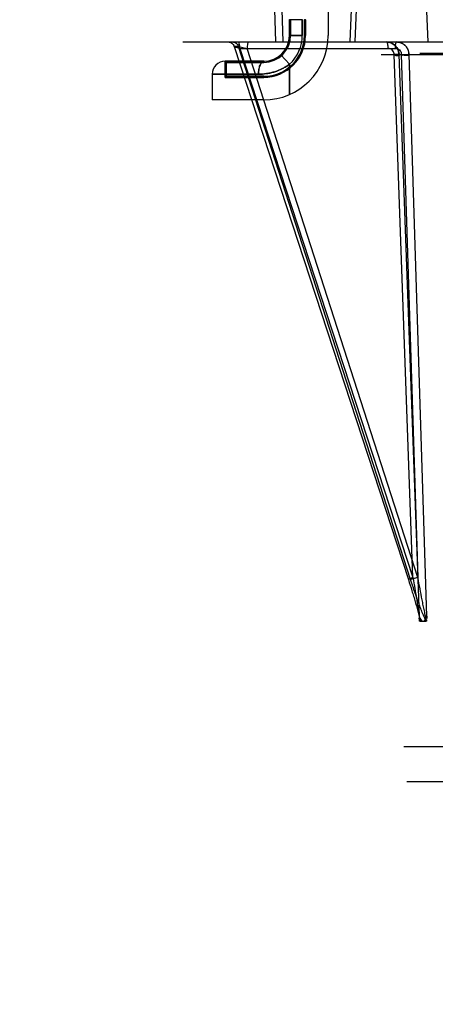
# Model space of a CAD drawing. Header units: millimetres. Extents: x 0 to 297, y 0 to 210.
# Tile 167 of 256: x 55.728 to 55.954, y 159.452 to 159.988. Entities that reach past the tile are written whole.
import ezdxf

# ---------------------------------------------------------------- set-up
doc = ezdxf.new("R2010")
doc.units = ezdxf.units.MM
doc.header["$LTSCALE"] = 16.335
doc.layers.get('0').update_dxf_attribs({"linetype": 'CONTINUOUS'})
for name, color, linetype in [('AXES_REF', 7, 'CONTINUOUS'), ('INTFCLR_1', 7, 'CONTINUOUS'), ('INTFCLR_144815', 7, 'CONTINUOUS'), ('INTFCLR_72935', 7, 'CONTINUOUS')]:
    doc.layers.add(name, color=color, linetype=linetype)

msp = doc.modelspace()

# ---------------------------------------------------------------- linework, layer by layer
at = {"color": 7, "linetype": 'Continuous'}
for radius in [6.78708, 6.7865, 6.74304]:
    msp.add_circle((57.46373, 154.71146), radius, dxfattribs=at)
msp.add_arc((57.46373, 154.71146), 6.72, 278.277129, 261.722871, dxfattribs=at)
at = {"layer": 'AXES_REF', "color": 9, "linetype": 'Continuous'}
msp.add_circle((57.46373, 154.71146), 6.19116, dxfattribs=at)
at = {"layer": 'INTFCLR_1', "color": 6, "linetype": 'Continuous'}
for p, q in [((55.89553, 160.00346), (55.89553, 159.97896)), ((55.87515, 159.98758), (55.87515, 159.97896)), ((55.88267, 159.97896), (55.88267, 159.98758)), ((55.88328, 159.98758), (55.88328, 159.97896)), ((55.83953, 159.96496), (55.83953, 159.95621)), ((55.83953, 159.96496), (55.84015, 159.96435)), ((55.84015, 159.95683), (55.84015, 159.96435)), ((55.86053, 159.96435), (55.84015, 159.96435)), ((55.83953, 159.95621), (55.84015, 159.95683)), ((55.86053, 159.95621), (55.83953, 159.95621)), ((55.84015, 159.95683), (55.86053, 159.95683)), ((55.86053, 159.94396), (55.83253, 159.94396))]:
    msp.add_line(p, q, dxfattribs=at)
at = {"layer": 'INTFCLR_1', "color": 9, "linetype": 'Continuous'}
for p, q in [((55.87453, 159.98758), (55.87453, 159.97896)), ((55.88153, 159.98758), (55.87453, 159.98758)), ((55.88153, 159.97896), (55.88153, 159.98758)), ((55.88328, 159.98758), (55.88267, 159.98758)), ((55.88153, 159.97896), (55.87453, 159.97896)), ((55.88328, 159.97896), (55.88267, 159.97896)), ((55.83953, 159.96496), (55.86053, 159.96496)), ((55.86053, 159.96435), (55.86053, 159.96496)), ((55.86987, 159.96853), (55.87453, 159.96331)), ((55.87453, 159.96331), (55.87453, 159.94689)), ((55.83253, 159.95796), (55.83253, 159.94396)), ((55.83253, 159.95796), (55.85773, 159.95796)), ((55.86053, 159.95683), (55.86053, 159.95621))]:
    msp.add_line(p, q, dxfattribs=at)
at = {"layer": 'INTFCLR_1', "color": 6, "linetype": 'Continuous'}
for radius, end in [(0.035, 360), (0.02275, 0), (0.02214, 0), (0.01461, 0)]:
    msp.add_arc((55.86053, 159.97896), radius, 270, end, dxfattribs=at)
at = {"layer": 'INTFCLR_1', "color": 9, "linetype": 'Continuous'}
for centre, radius, start, end in [((55.86053, 159.97896), 0.014, 270, 360), ((55.86053, 159.97896), 0.021, 311.8103, 0), ((55.83953, 159.95796), 0.007, 90, 180)]:
    msp.add_arc(centre, radius, start, end, dxfattribs=at)
for points, knots in [([(55.85773, 159.95796), (55.85773, 159.95883), (55.85788, 159.96054), (55.85841, 159.96295), (55.85958, 159.96496), (55.86053, 159.96496)], [0, 0, 0, 0, 0.327607, 0.638667, 1, 1, 1, 1]), ([(55.87453, 159.96331), (55.87394, 159.96287), (55.87271, 159.96204), (55.8701, 159.96058), (55.86728, 159.95946), (55.86436, 159.95867), (55.86143, 159.95813), (55.8592, 159.95797), (55.85773, 159.95796)], [0, 0, 0, 0, 0.123084, 0.248729, 0.500796, 0.628221, 0.754143, 1, 1, 1, 1])]:
    msp.add_open_spline(points, degree=3, knots=knots, dxfattribs=at)
at = {"layer": 'INTFCLR_144815', "color": 9, "linetype": 'Continuous'}
for p, q in [((55.86644, 159.99309), (55.86693, 159.97546)), ((55.87103, 159.97546), (55.87054, 159.99309)), ((55.90811, 159.99309), (55.90739, 159.97546)), ((55.81652, 159.97546), (56.97113, 159.97546)), ((55.84437, 159.97305), (55.84443, 159.97307)), ((55.84445, 159.97307), (55.93919, 159.68311)), ((55.8468, 159.97307), (55.84445, 159.97307)), ((55.94041, 159.68311), (55.8468, 159.97307)), ((55.84682, 159.97307), (55.85152, 159.972)), ((55.8476, 159.972), (55.94164, 159.68419)), ((55.8476, 159.972), (55.93196, 159.972)), ((55.94443, 159.68419), (55.85152, 159.972)), ((55.92449, 159.96871), (56.04397, 159.96871)), ((55.94164, 159.68419), (55.93145, 159.96862)), ((55.93409, 159.96871), (55.94503, 159.66322)), ((55.93536, 159.96862), (55.94443, 159.68419)), ((55.94928, 159.66322), (55.93954, 159.96871)), ((55.94548, 159.96945), (56.85359, 159.96945)), ((55.94164, 159.68419), (55.9391, 159.68313)), ((55.9391, 159.68313), (55.93919, 159.68311)), ((55.94443, 159.68419), (55.94041, 159.68311))]:
    msp.add_line(p, q, dxfattribs=at)
at = {"layer": 'INTFCLR_144815', "color": 6, "linetype": 'Continuous'}
for p, q in [((55.91088, 159.99309), (55.91016, 159.97546)), ((55.94997, 159.97546), (55.94902, 159.99646)), ((55.94518, 159.66113), (55.94513, 159.66221)), ((55.94518, 159.66112), (55.94518, 159.66113)), ((55.94518, 159.6611), (55.94518, 159.66111)), ((55.94518, 159.66107), (55.94518, 159.66108)), ((55.94542, 159.66046), (55.94889, 159.66046)), ((55.94912, 159.66099), (55.94912, 159.66098)), ((55.94913, 159.6611), (55.94913, 159.66109)), ((55.94913, 159.66107), (55.94913, 159.66106)), ((55.94913, 159.66104), (55.94913, 159.66104)), ((55.94913, 159.66103), (55.94913, 159.66102)), ((55.94913, 159.66101), (55.94913, 159.661)), ((55.94928, 159.66322), (55.94917, 159.66203)), ((55.93681, 159.59228), (55.9588, 159.59228)), ((56.86076, 159.57312), (55.93831, 159.57312))]:
    msp.add_line(p, q, dxfattribs=at)
at = {"layer": 'INTFCLR_144815', "color": 7, "linetype": 'Continuous'}
for p, q in [((55.93417, 159.96871), (55.93145, 159.96862)), ((55.93536, 159.96862), (55.93954, 159.96871))]:
    msp.add_line(p, q, dxfattribs=at)
at = {"layer": 'INTFCLR_144815', "color": 6, "linetype": 'Continuous'}
for points in [[(55.94542, 159.66046), (55.94541, 159.66047), (55.9454, 159.66047), (55.94539, 159.66047), (55.94537, 159.66048), (55.94536, 159.66048), (55.94535, 159.66049), (55.94534, 159.6605), (55.94533, 159.66051), (55.94532, 159.66052), (55.94531, 159.66053), (55.9453, 159.66054), (55.94529, 159.66055), (55.94529, 159.66057), (55.94528, 159.66058), (55.94527, 159.6606), (55.94526, 159.66061), (55.94526, 159.66063), (55.94525, 159.66065), (55.94524, 159.66066), (55.94524, 159.66068), (55.94523, 159.6607), (55.94523, 159.66072), (55.94522, 159.66073), (55.94522, 159.66075), (55.94522, 159.66077), (55.94521, 159.66079), (55.94521, 159.66081), (55.94521, 159.66083), (55.9452, 159.66085), (55.9452, 159.66086), (55.9452, 159.66088), (55.94519, 159.6609), (55.94519, 159.66092), (55.94519, 159.66093), (55.94519, 159.66095), (55.94519, 159.66097), (55.94519, 159.66098), (55.94518, 159.661), (55.94518, 159.66101), (55.94518, 159.66103), (55.94518, 159.66104), (55.94518, 159.66106)], [(55.94912, 159.66095), (55.94912, 159.66094), (55.94912, 159.66092), (55.94912, 159.66091), (55.94912, 159.6609), (55.94911, 159.66089), (55.94911, 159.66088), (55.94911, 159.66087), (55.94911, 159.66086), (55.94911, 159.66085), (55.94911, 159.66083), (55.9491, 159.66082), (55.9491, 159.66081), (55.9491, 159.6608), (55.9491, 159.66078), (55.94909, 159.66077), (55.94909, 159.66076), (55.94909, 159.66075), (55.94909, 159.66073), (55.94908, 159.66072), (55.94908, 159.66071), (55.94907, 159.66069), (55.94907, 159.66068), (55.94907, 159.66067), (55.94906, 159.66065), (55.94906, 159.66064), (55.94905, 159.66063), (55.94905, 159.66062), (55.94904, 159.6606), (55.94904, 159.66059), (55.94903, 159.66058), (55.94902, 159.66057), (55.94902, 159.66056), (55.94901, 159.66055), (55.949, 159.66054), (55.949, 159.66053), (55.94899, 159.66052), (55.94898, 159.66051), (55.94897, 159.6605), (55.94897, 159.6605), (55.94896, 159.66049), (55.94895, 159.66048), (55.94894, 159.66048), (55.94893, 159.66047), (55.94892, 159.66047), (55.94891, 159.66047), (55.9489, 159.66047), (55.94889, 159.66046)], [(55.94912, 159.66097), (55.94912, 159.66097), (55.94912, 159.66096)], [(55.94913, 159.66113), (55.94913, 159.66113), (55.94913, 159.66112), (55.94913, 159.66112), (55.94913, 159.66111)]]:
    msp.add_lwpolyline(points, dxfattribs=at)
at = {"layer": 'INTFCLR_144815', "color": 9, "linetype": 'Continuous'}
for points, knots in [([(55.84118, 159.97546), (55.84152, 159.97546), (55.84224, 159.97535), (55.84352, 159.9747), (55.84421, 159.97375), (55.84443, 159.97307)], [0, 0, 0, 0, 0.242703, 0.499798, 1, 1, 1, 1]), ([(55.84357, 159.97546), (55.84427, 159.97546), (55.84571, 159.97499), (55.84658, 159.97375), (55.8468, 159.97307)], [0, 0, 0, 0, 0.496376, 1, 1, 1, 1]), ([(55.84361, 159.97546), (55.8443, 159.97546), (55.84574, 159.97499), (55.8466, 159.97375), (55.84682, 159.97307)], [0, 0, 0, 0, 0.495475, 1, 1, 1, 1]), ([(55.8476, 159.972), (55.8476, 159.97242), (55.84754, 159.97344), (55.84741, 159.97448), (55.84705, 159.97546), (55.84681, 159.97546)], [0, 0, 0, 0, 0.35171, 0.80538, 1, 1, 1, 1]), ([(55.85231, 159.97546), (55.85218, 159.97546), (55.85189, 159.97508), (55.85162, 159.97395), (55.85152, 159.97282), (55.85152, 159.972)], [0, 0, 0, 0, 0.103117, 0.326022, 1, 1, 1, 1]), ([(55.92725, 159.97546), (55.92743, 159.97546), (55.92777, 159.9748), (55.92796, 159.97371), (55.92804, 159.97263), (55.92804, 159.972)], [0, 0, 0, 0, 0.144714, 0.478207, 1, 1, 1, 1]), ([(55.93275, 159.97546), (55.93257, 159.97546), (55.93223, 159.9748), (55.93205, 159.97371), (55.93196, 159.97263), (55.93196, 159.972)], [0, 0, 0, 0, 0.144714, 0.478207, 1, 1, 1, 1]), ([(55.8476, 159.972), (55.84718, 159.97211), (55.84622, 159.97254), (55.84458, 159.97239), (55.84437, 159.97305)], [0, 0, 0, 0, 0.382179, 1, 1, 1, 1]), ([(55.93145, 159.96862), (55.93146, 159.96878), (55.93144, 159.96931), (55.9312, 159.97025), (55.93022, 159.97159), (55.92887, 159.97205), (55.92804, 159.972)], [0, 0, 0, 0, 0.089805, 0.298075, 0.532533, 1, 1, 1, 1]), ([(55.93196, 159.972), (55.93218, 159.97201), (55.93282, 159.97199), (55.93385, 159.97163), (55.93505, 159.97056), (55.93541, 159.96935), (55.93536, 159.96862)], [0, 0, 0, 0, 0.120951, 0.357986, 0.592109, 1, 1, 1, 1]), ([(55.93919, 159.68311), (55.93985, 159.6811), (55.94081, 159.67808), (55.94204, 159.67405), (55.94291, 159.67106), (55.94374, 159.6681), (55.94438, 159.66566), (55.94484, 159.66375), (55.94517, 159.66219), (55.94538, 159.6611), (55.94542, 159.66046)], [0, 0, 0, 0, 0.270374, 0.4046, 0.537306, 0.668034, 0.79611, 0.858695, 0.918736, 1, 1, 1, 1]), ([(55.94889, 159.66046), (55.94829, 159.66151), (55.94762, 159.66309), (55.94656, 159.66564), (55.94562, 159.66808), (55.94415, 159.67204), (55.9424, 159.67706), (55.94106, 159.68109), (55.94041, 159.68311)], [0, 0, 0, 0, 0.148676, 0.212372, 0.341856, 0.473191, 0.736522, 1, 1, 1, 1]), ([(55.94164, 159.68419), (55.942, 159.68216), (55.94254, 159.67912), (55.94323, 159.67508), (55.94372, 159.67207), (55.94418, 159.6691), (55.94455, 159.66666), (55.94481, 159.66474), (55.94502, 159.66307), (55.94516, 159.66187), (55.94518, 159.66113)], [0, 0, 0, 0, 0.264974, 0.396856, 0.527497, 0.656487, 0.783244, 0.84538, 0.905174, 1, 1, 1, 1]), ([(55.94913, 159.66113), (55.94874, 159.6623), (55.94838, 159.66399), (55.94779, 159.66664), (55.94728, 159.66909), (55.94648, 159.67308), (55.94552, 159.67812), (55.94479, 159.68216), (55.94443, 159.68419)], [0, 0, 0, 0, 0.156893, 0.219136, 0.346386, 0.476085, 0.737365, 1, 1, 1, 1])]:
    msp.add_open_spline(points, degree=3, knots=knots, dxfattribs=at)
at = {"layer": 'INTFCLR_144815', "color": 7, "linetype": 'Continuous'}
for points, knots in [([(55.93409, 159.96871), (55.93407, 159.96931), (55.93388, 159.97051), (55.93314, 159.97218), (55.93202, 159.97359), (55.9306, 159.97465), (55.92899, 159.97531), (55.92783, 159.97546), (55.92725, 159.97546)], [0, 0, 0, 0, 0.170335, 0.340815, 0.510993, 0.674214, 0.836014, 1, 1, 1, 1]), ([(55.92725, 159.97546), (55.92769, 159.97546), (55.92857, 159.97538), (55.92983, 159.975), (55.931, 159.97437), (55.93203, 159.97353), (55.93289, 159.97251), (55.93386, 159.97075), (55.93422, 159.96915), (55.93415, 159.96804)], [0, 0, 0, 0, 0.116193, 0.232905, 0.34943, 0.467119, 0.584636, 0.703255, 1, 1, 1, 1]), ([(55.93959, 159.96804), (55.93961, 159.96837), (55.93953, 159.96927), (55.93928, 159.9706), (55.93861, 159.97214), (55.93767, 159.97339), (55.93648, 159.97437), (55.93531, 159.975), (55.93406, 159.97538), (55.93318, 159.97546), (55.93275, 159.97546)], [0, 0, 0, 0, 0.089438, 0.239712, 0.357991, 0.534458, 0.651869, 0.76801, 0.884267, 1, 1, 1, 1]), ([(55.93275, 159.97546), (55.93338, 159.97546), (55.93467, 159.97528), (55.93644, 159.97446), (55.9379, 159.97317), (55.93913, 159.97127), (55.93951, 159.96967), (55.93954, 159.96871)], [0, 0, 0, 0, 0.179584, 0.364082, 0.54709, 0.727009, 1, 1, 1, 1]), ([(55.93145, 159.96862), (55.9317, 159.9686), (55.93199, 159.96815), (55.93259, 159.96821), (55.93323, 159.96816), (55.93346, 159.96817), (55.93426, 159.96804), (55.93415, 159.96804)], [0, 0, 0, 0, 0.261449, 0.446659, 0.617385, 0.885698, 1, 1, 1, 1]), ([(55.93959, 159.96804), (55.93907, 159.96806), (55.93833, 159.96811), (55.93736, 159.96815), (55.9367, 159.96824), (55.93595, 159.96811), (55.93562, 159.9686), (55.93536, 159.96862)], [0, 0, 0, 0, 0.365006, 0.513723, 0.670436, 0.825566, 1, 1, 1, 1]), ([(55.94503, 159.66322), (55.94517, 159.66286), (55.9456, 159.66185), (55.94636, 159.66046), (55.94716, 159.66046)], [0, 0, 0, 0, 0.327453, 1, 1, 1, 1]), ([(55.94503, 159.66322), (55.94517, 159.66286), (55.9456, 159.66185), (55.94636, 159.66046), (55.94716, 159.66046)], [0, 0, 0, 0, 0.327482, 1, 1, 1, 1]), ([(55.94716, 159.66046), (55.94767, 159.66046), (55.94862, 159.66155), (55.94903, 159.66259), (55.94928, 159.66322)], [0, 0, 0, 0, 0.430751, 1, 1, 1, 1])]:
    msp.add_open_spline(points, degree=3, knots=knots, dxfattribs=at)
at = {"layer": 'INTFCLR_72935', "color": 6, "linetype": 'Continuous'}
for p, q in [((55.89553, 160.00346), (55.89553, 159.97896)), ((55.87515, 159.97896), (55.87515, 159.98769)), ((55.88267, 159.98769), (55.88267, 159.97896)), ((55.88328, 159.97896), (55.88328, 159.98769)), ((55.83953, 159.95621), (55.83953, 159.96496)), ((55.83953, 159.96496), (55.84015, 159.96435)), ((55.84015, 159.96435), (55.84015, 159.95683)), ((55.84015, 159.96435), (55.86053, 159.96435)), ((55.83953, 159.95621), (55.84015, 159.95683)), ((55.83953, 159.95621), (55.86053, 159.95621)), ((55.86053, 159.95683), (55.84015, 159.95683)), ((55.86053, 159.94396), (55.83253, 159.94396))]:
    msp.add_line(p, q, dxfattribs=at)
at = {"layer": 'INTFCLR_72935', "color": 9, "linetype": 'Continuous'}
for p, q in [((55.87453, 159.97896), (55.87453, 159.98769)), ((55.88153, 159.98769), (55.88153, 159.97896)), ((55.87453, 159.97896), (55.88153, 159.97896)), ((55.88267, 159.97896), (55.88328, 159.97896)), ((55.86053, 159.96496), (55.83953, 159.96496)), ((55.86053, 159.96496), (55.86053, 159.96435)), ((55.87453, 159.96331), (55.86987, 159.96853)), ((55.87453, 159.94689), (55.87453, 159.96331)), ((55.83253, 159.95796), (55.83253, 159.94396)), ((55.85773, 159.95796), (55.83253, 159.95796)), ((55.86053, 159.95621), (55.86053, 159.95683))]:
    msp.add_line(p, q, dxfattribs=at)
at = {"layer": 'INTFCLR_72935', "color": 6, "linetype": 'Continuous'}
for radius, end in [(0.035, 360), (0.02275, 360), (0.02214, 0), (0.01461, 0)]:
    msp.add_arc((55.86053, 159.97896), radius, 270, end, dxfattribs=at)
at = {"layer": 'INTFCLR_72935', "color": 9, "linetype": 'Continuous'}
for centre, radius, start, end in [((55.86053, 159.97896), 0.014, 270, 360), ((55.86053, 159.97896), 0.021, 311.8103, 360), ((55.83953, 159.95796), 0.007, 90, 180)]:
    msp.add_arc(centre, radius, start, end, dxfattribs=at)
for points, knots in [([(55.86053, 159.96496), (55.85958, 159.96496), (55.85788, 159.96204), (55.85773, 159.95964), (55.85773, 159.95796)], [0, 0, 0, 0, 0.362277, 1, 1, 1, 1]), ([(55.85773, 159.95796), (55.8592, 159.95796), (55.86143, 159.95813), (55.86436, 159.95867), (55.86728, 159.95946), (55.8701, 159.96058), (55.87271, 159.96204), (55.87395, 159.96287), (55.87453, 159.96331)], [0, 0, 0, 0, 0.245858, 0.371779, 0.499203, 0.751271, 0.876916, 1, 1, 1, 1])]:
    msp.add_open_spline(points, degree=3, knots=knots, dxfattribs=at)

doc.saveas('drawing.dxf')
